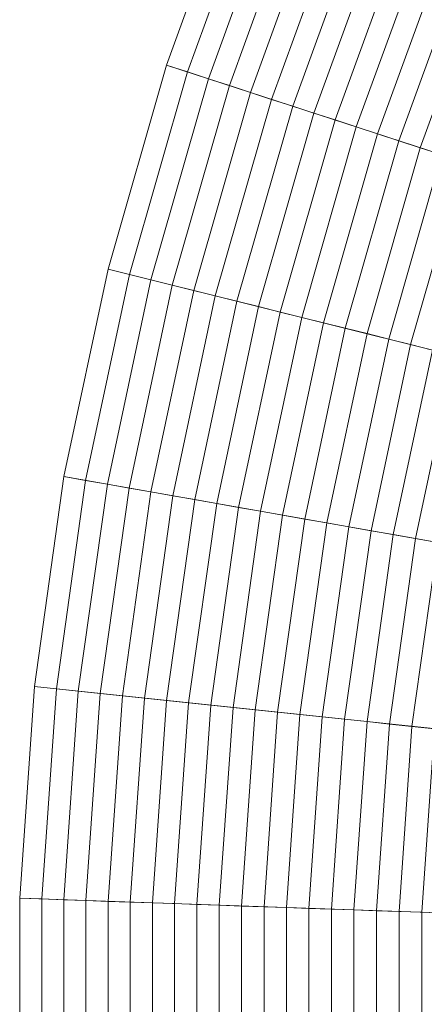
# Model space of a CAD drawing. Header units: centimetres. Extents: x -6.39 to 0.8, y 3.58 to 10.78.
# Tile 81 of 256: x -6.39 to -5.91, y 7.18 to 8.34. Entities that reach past the tile are written whole.
import ezdxf

# ---------------------------------------------------------------- set-up
doc = ezdxf.new("R2010")
doc.units = ezdxf.units.CM
doc.header["$LTSCALE"] = 2.54
doc.layers.add('Lucido design-1', color=7, linetype='Continuous')

# ---------------------------------------------------------------- blocks, each defined once
blk = doc.blocks.new('Gruppo-1')
at = {"color": 142, "linetype": 'Continuous', "lineweight": 9}
for points in [[(-5.9115, 8.9784, -13.7023), (-6.0294, 8.7566, -13.7023), (-2.7969, 7.18, -13.7023), (-2.7968, 7.1802, -13.7023)], [(-6.0294, 8.7566, -13.7023), (-6.1315, 8.5272, -13.7023), (-2.797, 7.1799, -13.7023), (-2.7969, 7.18, -13.7023)], [(-6.1315, 8.5272, -13.7023), (-6.2175, 8.2911, -13.7023), (-2.797, 7.1798, -13.7023), (-2.797, 7.1799, -13.7023)], [(-6.1315, 8.5272, -13.4788), (-6.2175, 8.2911, -13.4788), (-6.2175, 8.2911, -13.7023), (-6.1315, 8.5272, -13.7023)], [(-6.1073, 8.5174, -13.4658), (-6.1926, 8.2831, -13.4658), (-6.2175, 8.2911, -13.4788), (-6.1315, 8.5272, -13.4788)], [(-6.0831, 8.5076, -13.4528), (-6.1677, 8.275, -13.4528), (-6.1926, 8.2831, -13.4658), (-6.1073, 8.5174, -13.4658)], [(-6.0588, 8.4978, -13.44), (-6.1428, 8.2669, -13.44), (-6.1677, 8.275, -13.4528), (-6.0831, 8.5076, -13.4528)], [(-6.0344, 8.4879, -13.4273), (-6.1178, 8.2588, -13.4273), (-6.1428, 8.2669, -13.44), (-6.0588, 8.4978, -13.44)], [(-6.01, 8.4781, -13.4146), (-6.0928, 8.2506, -13.4146), (-6.1178, 8.2588, -13.4273), (-6.0344, 8.4879, -13.4273)], [(-5.9856, 8.4682, -13.4021), (-6.0678, 8.2425, -13.4021), (-6.0928, 8.2506, -13.4146), (-6.01, 8.4781, -13.4146)], [(-5.9611, 8.4583, -13.3896), (-6.0427, 8.2343, -13.3896), (-6.0678, 8.2425, -13.4021), (-5.9856, 8.4682, -13.4021)], [(-5.9366, 8.4484, -13.3773), (-6.0175, 8.2262, -13.3773), (-6.0427, 8.2343, -13.3896), (-5.9611, 8.4583, -13.3896)], [(-5.9121, 8.4385, -13.365), (-5.9924, 8.218, -13.365), (-6.0175, 8.2262, -13.3773), (-5.9366, 8.4484, -13.3773)], [(-5.8875, 8.4286, -13.3528), (-5.9671, 8.2098, -13.3528), (-5.9924, 8.218, -13.365), (-5.9121, 8.4385, -13.365)], [(-5.8629, 8.4186, -13.3407), (-5.9419, 8.2016, -13.3407), (-5.9671, 8.2098, -13.3528), (-5.8875, 8.4286, -13.3528)], [(-5.8382, 8.4087, -13.3287), (-5.9166, 8.1934, -13.3287), (-5.9419, 8.2016, -13.3407), (-5.8629, 8.4186, -13.3407)], [(-5.8135, 8.3987, -13.3168), (-5.8913, 8.1852, -13.3168), (-5.9166, 8.1934, -13.3287), (-5.8382, 8.4087, -13.3287)], [(-6.2175, 8.2911, -13.7023), (-6.2867, 8.0497, -13.7023), (-2.7971, 7.1796, -13.7023), (-2.797, 7.1798, -13.7023)], [(-6.2175, 8.2911, -13.4788), (-6.2867, 8.0497, -13.4788), (-6.2867, 8.0497, -13.7023), (-6.2175, 8.2911, -13.7023)], [(-6.1926, 8.2831, -13.4658), (-6.2613, 8.0434, -13.4658), (-6.2867, 8.0497, -13.4788), (-6.2175, 8.2911, -13.4788)], [(-6.1677, 8.275, -13.4528), (-6.236, 8.037, -13.4528), (-6.2613, 8.0434, -13.4658), (-6.1926, 8.2831, -13.4658)], [(-6.1428, 8.2669, -13.44), (-6.2105, 8.0307, -13.44), (-6.236, 8.037, -13.4528), (-6.1677, 8.275, -13.4528)], [(-6.1178, 8.2588, -13.4273), (-6.185, 8.0243, -13.4273), (-6.2105, 8.0307, -13.44), (-6.1428, 8.2669, -13.44)], [(-6.0928, 8.2506, -13.4146), (-6.1595, 8.018, -13.4146), (-6.185, 8.0243, -13.4273), (-6.1178, 8.2588, -13.4273)], [(-6.0678, 8.2425, -13.4021), (-6.134, 8.0116, -13.4021), (-6.1595, 8.018, -13.4146), (-6.0928, 8.2506, -13.4146)], [(-6.0427, 8.2343, -13.3896), (-6.1084, 8.0052, -13.3896), (-6.134, 8.0116, -13.4021), (-6.0678, 8.2425, -13.4021)], [(-6.0175, 8.2262, -13.3773), (-6.0827, 7.9988, -13.3773), (-6.1084, 8.0052, -13.3896), (-6.0427, 8.2343, -13.3896)], [(-5.9924, 8.218, -13.365), (-6.057, 7.9924, -13.365), (-6.0827, 7.9988, -13.3773), (-6.0175, 8.2262, -13.3773)], [(-5.9671, 8.2098, -13.3528), (-6.0313, 7.986, -13.3528), (-6.057, 7.9924, -13.365), (-5.9924, 8.218, -13.365)], [(-5.9419, 8.2016, -13.3407), (-6.0055, 7.9796, -13.3407), (-6.0313, 7.986, -13.3528), (-5.9671, 8.2098, -13.3528)], [(-5.9166, 8.1934, -13.3287), (-5.9797, 7.9732, -13.3287), (-6.0055, 7.9796, -13.3407), (-5.9419, 8.2016, -13.3407)], [(-5.8913, 8.1852, -13.3168), (-5.9539, 7.9667, -13.3168), (-5.9797, 7.9732, -13.3287), (-5.9166, 8.1934, -13.3287)], [(-5.8659, 8.1769, -13.305), (-5.928, 7.9603, -13.305), (-5.9539, 7.9667, -13.3168), (-5.8913, 8.1852, -13.3168)], [(-5.8405, 8.1686, -13.2933), (-5.9021, 7.9538, -13.2933), (-5.928, 7.9603, -13.305), (-5.8659, 8.1769, -13.305)], [(-6.2867, 8.0497, -13.7023), (-6.3389, 7.804, -13.7023), (-2.7971, 7.1795, -13.7023), (-2.7971, 7.1796, -13.7023)], [(-6.2867, 8.0497, -13.4788), (-6.3389, 7.804, -13.4788), (-6.3389, 7.804, -13.7023), (-6.2867, 8.0497, -13.7023)], [(-6.2613, 8.0434, -13.4658), (-6.3132, 7.7995, -13.4658), (-6.3389, 7.804, -13.4788), (-6.2867, 8.0497, -13.4788)], [(-6.236, 8.037, -13.4528), (-6.2874, 7.7949, -13.4528), (-6.3132, 7.7995, -13.4658), (-6.2613, 8.0434, -13.4658)], [(-6.2105, 8.0307, -13.44), (-6.2616, 7.7904, -13.44), (-6.2874, 7.7949, -13.4528), (-6.236, 8.037, -13.4528)], [(-6.185, 8.0243, -13.4273), (-6.2358, 7.7858, -13.4273), (-6.2616, 7.7904, -13.44), (-6.2105, 8.0307, -13.44)], [(-6.1595, 8.018, -13.4146), (-6.2099, 7.7812, -13.4146), (-6.2358, 7.7858, -13.4273), (-6.185, 8.0243, -13.4273)], [(-6.134, 8.0116, -13.4021), (-6.1839, 7.7767, -13.4021), (-6.2099, 7.7812, -13.4146), (-6.1595, 8.018, -13.4146)], [(-6.1084, 8.0052, -13.3896), (-6.1579, 7.7721, -13.3896), (-6.1839, 7.7767, -13.4021), (-6.134, 8.0116, -13.4021)], [(-6.0827, 7.9988, -13.3773), (-6.1319, 7.7675, -13.3773), (-6.1579, 7.7721, -13.3896), (-6.1084, 8.0052, -13.3896)], [(-6.057, 7.9924, -13.365), (-6.1058, 7.7629, -13.365), (-6.1319, 7.7675, -13.3773), (-6.0827, 7.9988, -13.3773)], [(-6.0313, 7.986, -13.3528), (-6.0797, 7.7583, -13.3528), (-6.1058, 7.7629, -13.365), (-6.057, 7.9924, -13.365)], [(-6.0055, 7.9796, -13.3407), (-6.0536, 7.7537, -13.3407), (-6.0797, 7.7583, -13.3528), (-6.0313, 7.986, -13.3528)], [(-5.9797, 7.9732, -13.3287), (-6.0274, 7.7491, -13.3287), (-6.0536, 7.7537, -13.3407), (-6.0055, 7.9796, -13.3407)], [(-5.9539, 7.9667, -13.3168), (-6.0011, 7.7444, -13.3168), (-6.0274, 7.7491, -13.3287), (-5.9797, 7.9732, -13.3287)], [(-5.928, 7.9603, -13.305), (-5.9749, 7.7398, -13.305), (-6.0011, 7.7444, -13.3168), (-5.9539, 7.9667, -13.3168)], [(-5.9021, 7.9538, -13.2933), (-5.9486, 7.7352, -13.2933), (-5.9749, 7.7398, -13.305), (-5.928, 7.9603, -13.305)], [(-5.8761, 7.9473, -13.2816), (-5.9222, 7.7305, -13.2816), (-5.9486, 7.7352, -13.2933), (-5.9021, 7.9538, -13.2933)], [(-5.8501, 7.9408, -13.2701), (-5.8958, 7.7259, -13.2701), (-5.9222, 7.7305, -13.2816), (-5.8761, 7.9473, -13.2816)], [(-6.3389, 7.804, -13.7023), (-6.3739, 7.5553, -13.7023), (-2.7971, 7.1793, -13.7023), (-2.7971, 7.1795, -13.7023)], [(-6.3389, 7.804, -13.4788), (-6.3739, 7.5553, -13.4788), (-6.3739, 7.5553, -13.7023), (-6.3389, 7.804, -13.7023)], [(-6.3132, 7.7995, -13.4658), (-6.3479, 7.5525, -13.4658), (-6.3739, 7.5553, -13.4788), (-6.3389, 7.804, -13.4788)], [(-6.2874, 7.7949, -13.4528), (-6.3219, 7.5498, -13.4528), (-6.3479, 7.5525, -13.4658), (-6.3132, 7.7995, -13.4658)], [(-6.2616, 7.7904, -13.44), (-6.2958, 7.5471, -13.44), (-6.3219, 7.5498, -13.4528), (-6.2874, 7.7949, -13.4528)], [(-6.2358, 7.7858, -13.4273), (-6.2697, 7.5443, -13.4273), (-6.2958, 7.5471, -13.44), (-6.2616, 7.7904, -13.44)], [(-6.2099, 7.7812, -13.4146), (-6.2435, 7.5416, -13.4146), (-6.2697, 7.5443, -13.4273), (-6.2358, 7.7858, -13.4273)], [(-6.1839, 7.7767, -13.4021), (-6.2173, 7.5388, -13.4021), (-6.2435, 7.5416, -13.4146), (-6.2099, 7.7812, -13.4146)], [(-6.1579, 7.7721, -13.3896), (-6.1911, 7.5361, -13.3896), (-6.2173, 7.5388, -13.4021), (-6.1839, 7.7767, -13.4021)], [(-6.1319, 7.7675, -13.3773), (-6.1648, 7.5333, -13.3773), (-6.1911, 7.5361, -13.3896), (-6.1579, 7.7721, -13.3896)], [(-6.1058, 7.7629, -13.365), (-6.1385, 7.5305, -13.365), (-6.1648, 7.5333, -13.3773), (-6.1319, 7.7675, -13.3773)], [(-6.0797, 7.7583, -13.3528), (-6.1121, 7.5277, -13.3528), (-6.1385, 7.5305, -13.365), (-6.1058, 7.7629, -13.365)], [(-6.0536, 7.7537, -13.3407), (-6.0857, 7.525, -13.3407), (-6.1121, 7.5277, -13.3528), (-6.0797, 7.7583, -13.3528)], [(-6.0274, 7.7491, -13.3287), (-6.0593, 7.5222, -13.3287), (-6.0857, 7.525, -13.3407), (-6.0536, 7.7537, -13.3407)], [(-6.0011, 7.7444, -13.3168), (-6.0328, 7.5194, -13.3168), (-6.0593, 7.5222, -13.3287), (-6.0274, 7.7491, -13.3287)], [(-5.9749, 7.7398, -13.305), (-6.0062, 7.5166, -13.305), (-6.0328, 7.5194, -13.3168), (-6.0011, 7.7444, -13.3168)], [(-5.9486, 7.7352, -13.2933), (-5.9797, 7.5138, -13.2933), (-6.0062, 7.5166, -13.305), (-5.9749, 7.7398, -13.305)], [(-5.9222, 7.7305, -13.2816), (-5.953, 7.511, -13.2816), (-5.9797, 7.5138, -13.2933), (-5.9486, 7.7352, -13.2933)], [(-5.8958, 7.7259, -13.2701), (-5.9264, 7.5082, -13.2701), (-5.953, 7.511, -13.2816), (-5.9222, 7.7305, -13.2816)], [(-5.8694, 7.7212, -13.2586), (-5.8997, 7.5054, -13.2586), (-5.9264, 7.5082, -13.2701), (-5.8958, 7.7259, -13.2701)], [(-6.3739, 7.5553, -13.7023), (-6.3914, 7.3047, -13.7023), (-2.7971, 7.1792, -13.7023), (-2.7971, 7.1793, -13.7023)], [(-6.3739, 7.5553, -13.4788), (-6.3914, 7.3047, -13.4788), (-6.3914, 7.3047, -13.7023), (-6.3739, 7.5553, -13.7023)], [(-6.3479, 7.5525, -13.4658), (-6.3653, 7.3038, -13.4658), (-6.3914, 7.3047, -13.4788), (-6.3739, 7.5553, -13.4788)], [(-6.3219, 7.5498, -13.4528), (-6.3391, 7.3029, -13.4528), (-6.3653, 7.3038, -13.4658), (-6.3479, 7.5525, -13.4658)], [(-6.2958, 7.5471, -13.44), (-6.3129, 7.302, -13.44), (-6.3391, 7.3029, -13.4528), (-6.3219, 7.5498, -13.4528)], [(-6.2697, 7.5443, -13.4273), (-6.2867, 7.301, -13.4273), (-6.3129, 7.302, -13.44), (-6.2958, 7.5471, -13.44)], [(-6.2435, 7.5416, -13.4146), (-6.2604, 7.3001, -13.4146), (-6.2867, 7.301, -13.4273), (-6.2697, 7.5443, -13.4273)], [(-6.2173, 7.5388, -13.4021), (-6.2341, 7.2992, -13.4021), (-6.2604, 7.3001, -13.4146), (-6.2435, 7.5416, -13.4146)], [(-6.1911, 7.5361, -13.3896), (-6.2077, 7.2983, -13.3896), (-6.2341, 7.2992, -13.4021), (-6.2173, 7.5388, -13.4021)], [(-6.1648, 7.5333, -13.3773), (-6.1813, 7.2974, -13.3773), (-6.2077, 7.2983, -13.3896), (-6.1911, 7.5361, -13.3896)], [(-6.1385, 7.5305, -13.365), (-6.1549, 7.2964, -13.365), (-6.1813, 7.2974, -13.3773), (-6.1648, 7.5333, -13.3773)], [(-6.1121, 7.5277, -13.3528), (-6.1284, 7.2955, -13.3528), (-6.1549, 7.2964, -13.365), (-6.1385, 7.5305, -13.365)], [(-6.0857, 7.525, -13.3407), (-6.1018, 7.2946, -13.3407), (-6.1284, 7.2955, -13.3528), (-6.1121, 7.5277, -13.3528)], [(-6.0593, 7.5222, -13.3287), (-6.0752, 7.2937, -13.3287), (-6.1018, 7.2946, -13.3407), (-6.0857, 7.525, -13.3407)], [(-6.0328, 7.5194, -13.3168), (-6.0486, 7.2927, -13.3168), (-6.0752, 7.2937, -13.3287), (-6.0593, 7.5222, -13.3287)], [(-6.0062, 7.5166, -13.305), (-6.022, 7.2918, -13.305), (-6.0486, 7.2927, -13.3168), (-6.0328, 7.5194, -13.3168)], [(-5.9797, 7.5138, -13.2933), (-5.9952, 7.2909, -13.2933), (-6.022, 7.2918, -13.305), (-6.0062, 7.5166, -13.305)], [(-5.953, 7.511, -13.2816), (-5.9685, 7.2899, -13.2816), (-5.9952, 7.2909, -13.2933), (-5.9797, 7.5138, -13.2933)], [(-5.9264, 7.5082, -13.2701), (-5.9417, 7.289, -13.2701), (-5.9685, 7.2899, -13.2816), (-5.953, 7.511, -13.2816)], [(-5.8997, 7.5054, -13.2586), (-5.9149, 7.2881, -13.2586), (-5.9417, 7.289, -13.2701), (-5.9264, 7.5082, -13.2701)], [(-5.873, 7.5026, -13.2473), (-5.888, 7.2871, -13.2473), (-5.9149, 7.2881, -13.2586), (-5.8997, 7.5054, -13.2586)], [(-6.3914, 7.3047, -13.7023), (-6.3914, 7.0535, -13.7023), (-2.7971, 7.179, -13.7023), (-2.7971, 7.1792, -13.7023)], [(-6.3914, 7.3047, -13.4788), (-6.3914, 7.0535, -13.4788), (-6.3914, 7.0535, -13.7023), (-6.3914, 7.3047, -13.7023)], [(-6.3653, 7.3038, -13.4658), (-6.3653, 7.0544, -13.4658), (-6.3914, 7.0535, -13.4788), (-6.3914, 7.3047, -13.4788)], [(-6.3391, 7.3029, -13.4528), (-6.3391, 7.0553, -13.4528), (-6.3653, 7.0544, -13.4658), (-6.3653, 7.3038, -13.4658)], [(-6.3129, 7.302, -13.44), (-6.3129, 7.0563, -13.44), (-6.3391, 7.0553, -13.4528), (-6.3391, 7.3029, -13.4528)], [(-6.2867, 7.301, -13.4273), (-6.2867, 7.0572, -13.4273), (-6.3129, 7.0563, -13.44), (-6.3129, 7.302, -13.44)], [(-6.2604, 7.3001, -13.4146), (-6.2604, 7.0581, -13.4146), (-6.2867, 7.0572, -13.4273), (-6.2867, 7.301, -13.4273)], [(-6.2341, 7.2992, -13.4021), (-6.2341, 7.059, -13.4021), (-6.2604, 7.0581, -13.4146), (-6.2604, 7.3001, -13.4146)], [(-6.2077, 7.2983, -13.3896), (-6.2077, 7.0599, -13.3896), (-6.2341, 7.059, -13.4021), (-6.2341, 7.2992, -13.4021)], [(-6.1813, 7.2974, -13.3773), (-6.1813, 7.0608, -13.3773), (-6.2077, 7.0599, -13.3896), (-6.2077, 7.2983, -13.3896)], [(-6.1549, 7.2964, -13.365), (-6.1549, 7.0618, -13.365), (-6.1813, 7.0608, -13.3773), (-6.1813, 7.2974, -13.3773)], [(-6.1284, 7.2955, -13.3528), (-6.1284, 7.0627, -13.3528), (-6.1549, 7.0618, -13.365), (-6.1549, 7.2964, -13.365)], [(-6.1018, 7.2946, -13.3407), (-6.1018, 7.0636, -13.3407), (-6.1284, 7.0627, -13.3528), (-6.1284, 7.2955, -13.3528)], [(-6.0752, 7.2937, -13.3287), (-6.0752, 7.0646, -13.3287), (-6.1018, 7.0636, -13.3407), (-6.1018, 7.2946, -13.3407)], [(-6.0486, 7.2927, -13.3168), (-6.0486, 7.0655, -13.3168), (-6.0752, 7.0646, -13.3287), (-6.0752, 7.2937, -13.3287)], [(-6.022, 7.2918, -13.305), (-6.022, 7.0664, -13.305), (-6.0486, 7.0655, -13.3168), (-6.0486, 7.2927, -13.3168)], [(-5.9952, 7.2909, -13.2933), (-5.9952, 7.0673, -13.2933), (-6.022, 7.0664, -13.305), (-6.022, 7.2918, -13.305)], [(-5.9685, 7.2899, -13.2816), (-5.9685, 7.0683, -13.2816), (-5.9952, 7.0673, -13.2933), (-5.9952, 7.2909, -13.2933)], [(-5.9417, 7.289, -13.2701), (-5.9417, 7.0692, -13.2701), (-5.9685, 7.0683, -13.2816), (-5.9685, 7.2899, -13.2816)], [(-5.9149, 7.2881, -13.2586), (-5.9149, 7.0702, -13.2586), (-5.9417, 7.0692, -13.2701), (-5.9417, 7.289, -13.2701)], [(-5.888, 7.2871, -13.2473), (-5.888, 7.0711, -13.2473), (-5.9149, 7.0702, -13.2586), (-5.9149, 7.2881, -13.2586)]]:
    blk.add_3dface(points, dxfattribs=at)

msp = doc.modelspace()

# ---------------------------------------------------------------- block references
at = {"layer": 'Lucido design-1', "color": 7}
msp.add_blockref('Gruppo-1', (0, 0), dxfattribs=at)

doc.saveas('drawing.dxf')
